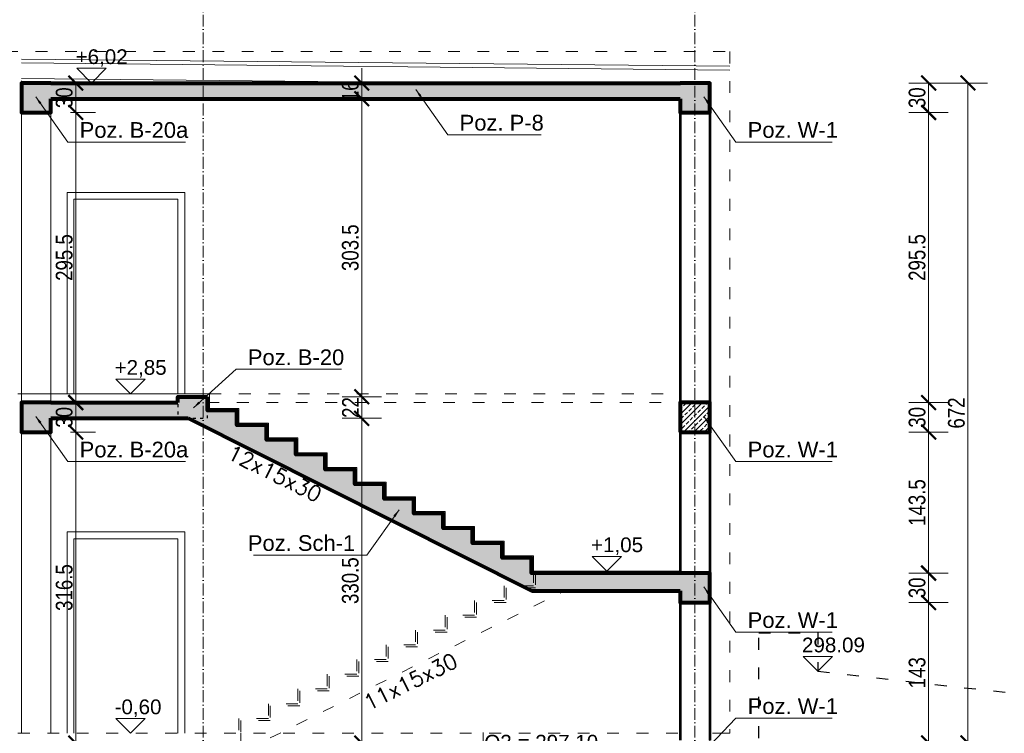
# Model space of a CAD drawing. Header units: inches. Extents: x 201967 to 338763, y -32705 to 30884.
# Tile 22 of 236: x 321421 to 322423, y -18799 to -18073. Entities that reach past the tile are written whole.
import ezdxf
from ezdxf.enums import TextEntityAlignment as Align

# ---------------------------------------------------------------- set-up
doc = ezdxf.new("R2010")
doc.units = ezdxf.units.IN
doc.header["$MEASUREMENT"] = 0
doc.linetypes.add('ACAD_ISO03W100', pattern=[30, 12, -18])
doc.linetypes.add('ACAD_ISO10W100', pattern=[18, 12, -3, 0, -3])
for name, color, linetype, lineweight in [('01 a KONSTRUKCJA żelbet', 94, 'Continuous', 80), ('01 a1 KONSTRUKCJA żelebet', 200, 'Continuous', 53), ('01 b KONSTRUKCJA belki', 92, 'ACAD_ISO03W100', 30), ('01h KONSTRUKCJA pozycje', 253, 'Continuous', 13), ('01h3 KONSTRUKCJA pozycje słupy', 252, 'Continuous', 13), ('11 OSIE ściany', 2, 'ACAD_ISO10W100', 5), ('1_OpisPomieszczen', 120, 'Continuous', 9), ('20 KRESKOWANIE ścian', 63, 'Continuous', 5), ('30 WIDOK 1 005', 5, 'Continuous', 5), ('34 WIDOK 5 030', 13, 'Continuous', 30), ('50 OPIS 1', 130, 'Continuous', 9), ('90 WYMIAR', 155, 'Continuous', 9), ('91 PRZEKROJE', 7, 'Continuous', 35)]:
    doc.layers.add(name, color=color, linetype=linetype, lineweight=lineweight)
doc.styles.add('100 arial', font='arial.ttf', dxfattribs={"width": 0.8, "height": 17})
doc.styles.add('50 technic ok', font='arial.ttf', dxfattribs={"width": 0.8, "height": 10})
doc.styles.add('OPIS', font='arial.ttf')
doc.styles.add('RomanS', font='romans.shx')
doc.styles.add('WYMIAR-50 (15pkt) arial', font='arial.ttf', dxfattribs={"height": 15})
doc.styles.add('Wymiary', font='romans.shx', dxfattribs={"width": 0.7, "oblique": 10})
doc.dimstyles.new('100', dxfattribs={"dimscale": 10, "dimtxt": 17, "dimasz": 1.5, "dimexe": 2, "dimexo": 2, "dimgap": 0.3, "dimtad": 1, "dimdec": 1, "dimrnd": 0.5, "dimdsep": 46, "dimtxsty": '100 arial', "dimblk": 'ARCHTICK', "dimcen": 10, "dimclrd": 256, "dimclre": 256, "dimclrt": 256, "dimadec": 0, "dimazin": 0, "dimtfac": 1, "dimtdec": 1, "dimtix": 1, "dimtmove": 1, "dimatfit": 3, "dimfxl": 2, "dimfxlon": 1, "dimtolj": 1, "dimarcsym": 0})
doc.dimstyles.new('50 ok', dxfattribs={"dimscale": 5, "dimtxt": 10, "dimasz": 1.5, "dimexe": 1, "dimexo": 1, "dimgap": 0.2, "dimtad": 1, "dimdec": 1, "dimrnd": 1, "dimdsep": 46, "dimtxsty": '50 technic ok', "dimblk": 'ARCHTICK', "dimcen": 5, "dimadec": 1, "dimazin": 0, "dimtfac": 1, "dimtdec": 1, "dimtix": 1, "dimtmove": 2, "dimatfit": 3, "dimfxl": 1, "dimfxlon": 1, "dimtolj": 1, "dimarcsym": 0})
doc.dimstyles.new('DIM100txt12', dxfattribs={"dimtxt": 12, "dimasz": 1.05, "dimexe": 0, "dimexo": 8, "dimgap": 4, "dimtad": 1, "dimdec": 7, "dimrnd": 0.5, "dimdsep": 46, "dimtxsty": 'RomanS', "dimblk1": 'DIM', "dimblk2": 'DIM', "dimsah": 1, "dimcen": 0.09, "dimse1": 1, "dimse2": 1, "dimclrt": 256, "dimadec": 1, "dimazin": 0, "dimtfac": 1, "dimtdec": 7, "dimtix": 1, "dimtofl": 0, "dimtmove": 2, "dimatfit": 3, "dimfxl": 1, "dimtolj": 1, "dimtzin": 0, "dimarcsym": 0})
pattern_1 = [(45, (-3795.3814, -7571.668), (-5.303301, 5.303301), []), (45, (-3790.078, -7571.668), (-5.303301, 5.303301), [3.75, -1.875])]

# ---------------------------------------------------------------- blocks, each defined once
blk = doc.blocks.new('*U1124')
blk.add_lwpolyline([(-15, 15), (0, 0), (15, 15), (-15, 15)])
at = {"style": 'WYMIAR-50 (15pkt) arial', "flags": 8}
blk.add_attdef('DETAIL#', text='', height=15, dxfattribs=at).set_placement((-16.1, 14.8), align=Align.BOTTOM_LEFT)
blk = doc.blocks.new('*U1172')
at = {"ltscale": 0.5}
blk.add_hatch(color=256, dxfattribs=at).paths.add_polyline_path([(0, 15), (-15, 15), (0, 0)])
for p, q in [((0, 36.7), (0, 0)), ((-15, 15), (37.5, 15)), ((-15, 15), (0, 0))]:
    blk.add_line(p, q)
at = {"style": 'WYMIAR-50 (15pkt) arial', "flags": 8}
blk.add_attdef('DETAIL#', text='', height=15, dxfattribs=at).set_placement((-16.1, 14.8), align=Align.BOTTOM_LEFT)
blk = doc.blocks.new('_ARCHTICK')
at = {"color": 0, "linetype": 'ByBlock', "const_width": 0.15}
blk.add_lwpolyline([(-0.5, -0.5), (0.5, 0.5)], dxfattribs=at)
blk = doc.blocks.new('*D1176')
at = {"layer": '90 WYMIAR', "color": 0, "lineweight": -2, "ltscale": 3, "transparency": 16777216}
for p, q in [((-26.3, 0, 0), (-36.3, 0, 0)), ((-31.3, 0, 0), (-31.3, -120, 0)), ((-26.3, -120, 0), (-36.3, -120, 0))]:
    blk.add_line(p, q, dxfattribs=at)
at = {"layer": 'Defpoints', "color": 0, "ltscale": 3, "transparency": 16777216}
for p in [(0, 0), (-31.3, -120, 0), (0, -120)]:
    blk.add_point(p, dxfattribs=at)
at = {"layer": '90 WYMIAR', "color": 0, "lineweight": -2, "ltscale": 3, "transparency": 16777216, "xscale": 7.5, "yscale": 7.5, "zscale": 7.5}
for p, rotation in [((-31.3, 0, 0), 90), ((-31.3, -120, 0), 270)]:
    blk.add_blockref('_ARCHTICK', p, dxfattribs=dict(at, rotation=rotation))
at = {"layer": '90 WYMIAR', "color": 0, "ltscale": 3, "transparency": 16777216, "insert": (-25.1, -60, 0), "char_height": 10, "attachment_point": 5, "rotation": 270, "style": '50 technic ok'}
blk.add_mtext('\\A1;120', dxfattribs=at)
blk = doc.blocks.new('*D1177')
at = {"layer": '90 WYMIAR', "color": 0, "lineweight": -2, "ltscale": 3, "transparency": 16777216}
for p, q in [((-26.3, -120, 0), (-36.3, -120, 0)), ((-31.3, -120, 0), (-31.3, -550, 0)), ((-26.3, -550, 0), (-36.3, -550, 0))]:
    blk.add_line(p, q, dxfattribs=at)
at = {"layer": 'Defpoints', "color": 0, "ltscale": 3, "transparency": 16777216}
for p in [(0, -120), (-31.3, -550, 0), (0, -550, 0)]:
    blk.add_point(p, dxfattribs=at)
at = {"layer": '90 WYMIAR', "color": 0, "lineweight": -2, "ltscale": 3, "transparency": 16777216, "xscale": 7.5, "yscale": 7.5, "zscale": 7.5}
for p, rotation in [((-31.3, -120, 0), 90), ((-31.3, -550, 0), 270)]:
    blk.add_blockref('_ARCHTICK', p, dxfattribs=dict(at, rotation=rotation))
at = {"layer": '90 WYMIAR', "color": 0, "ltscale": 3, "transparency": 16777216, "insert": (-25.1, -335, 0), "char_height": 10, "attachment_point": 5, "rotation": 270, "style": '50 technic ok'}
blk.add_mtext('\\A1;430', dxfattribs=at)
blk = doc.blocks.new('DIM')
for p, q in [((0, -13), (0, 13)), ((8, 0), (-8, 0))]:
    blk.add_line(p, q)
at = {"const_width": 1.71}
blk.add_lwpolyline([(5.71, 5.71), (-5.71, -5.71)], dxfattribs=at)
blk = doc.blocks.new('*D2531')
at = {"layer": '90 WYMIAR', "lineweight": -2, "transparency": 16777216}
for p, q in [((718.7, -529), (758.7, -529)), ((738.7, -672), (738.7, -529)), ((718.7, -672), (758.7, -672))]:
    blk.add_line(p, q, dxfattribs=at)
at = {"layer": 'Defpoints', "color": 0, "transparency": 16777216}
for p in [(500.8, -529), (738.7, -529), (500.8, -672)]:
    blk.add_point(p, dxfattribs=at)
at = {"layer": '90 WYMIAR', "lineweight": -2, "transparency": 16777216, "xscale": 15, "yscale": 15, "zscale": 15}
for p, rotation in [((738.7, -529), 90), ((738.7, -672), 270)]:
    blk.add_blockref('_ARCHTICK', p, dxfattribs=dict(at, rotation=rotation))
at = {"layer": '90 WYMIAR', "transparency": 16777216, "insert": (727, -600.5), "char_height": 17, "attachment_point": 5, "rotation": 90, "style": '100 arial'}
blk.add_mtext('\\A1;143', dxfattribs=at)
blk = doc.blocks.new('*D2532')
at = {"layer": '90 WYMIAR', "lineweight": -2, "transparency": 16777216}
for p, q in [((718.7, -499), (758.7, -499)), ((738.7, -529), (738.7, -499)), ((718.7, -529), (758.7, -529))]:
    blk.add_line(p, q, dxfattribs=at)
at = {"layer": 'Defpoints', "color": 0, "transparency": 16777216}
for p in [(500.8, -499), (738.7, -499), (500.8, -529)]:
    blk.add_point(p, dxfattribs=at)
at = {"layer": '90 WYMIAR', "lineweight": -2, "transparency": 16777216, "xscale": 15, "yscale": 15, "zscale": 15}
for p, rotation in [((738.7, -499), 90), ((738.7, -529), 270)]:
    blk.add_blockref('_ARCHTICK', p, dxfattribs=dict(at, rotation=rotation))
at = {"layer": '90 WYMIAR', "transparency": 16777216, "insert": (727, -514), "char_height": 17, "attachment_point": 5, "rotation": 90, "style": '100 arial'}
blk.add_mtext('\\A1;30', dxfattribs=at)
blk = doc.blocks.new('*D2533')
at = {"layer": '90 WYMIAR', "lineweight": -2, "transparency": 16777216}
for p, q in [((718.7, -355.4), (758.7, -355.4)), ((738.7, -499), (738.7, -355.4)), ((718.7, -499), (758.7, -499))]:
    blk.add_line(p, q, dxfattribs=at)
at = {"layer": 'Defpoints', "color": 0, "transparency": 16777216}
for p in [(500.8, -355.4), (738.7, -355.4), (500.8, -499)]:
    blk.add_point(p, dxfattribs=at)
at = {"layer": '90 WYMIAR', "lineweight": -2, "transparency": 16777216, "xscale": 15, "yscale": 15, "zscale": 15}
for p, rotation in [((738.7, -355.4), 90), ((738.7, -499), 270)]:
    blk.add_blockref('_ARCHTICK', p, dxfattribs=dict(at, rotation=rotation))
at = {"layer": '90 WYMIAR', "transparency": 16777216, "insert": (727, -427.2), "char_height": 17, "attachment_point": 5, "rotation": 90, "style": '100 arial'}
blk.add_mtext('\\A1;143.5', dxfattribs=at)
blk = doc.blocks.new('*D2534')
at = {"layer": '90 WYMIAR', "lineweight": -2, "transparency": 16777216}
for p, q in [((718.7, -325.4), (758.7, -325.4)), ((738.7, -355.4), (738.7, -325.4)), ((718.7, -355.4), (758.7, -355.4))]:
    blk.add_line(p, q, dxfattribs=at)
at = {"layer": 'Defpoints', "color": 0, "transparency": 16777216}
for p in [(500.8, -325.4), (738.7, -325.4), (500.8, -355.4)]:
    blk.add_point(p, dxfattribs=at)
at = {"layer": '90 WYMIAR', "lineweight": -2, "transparency": 16777216, "xscale": 15, "yscale": 15, "zscale": 15}
for p, rotation in [((738.7, -325.4), 90), ((738.7, -355.4), 270)]:
    blk.add_blockref('_ARCHTICK', p, dxfattribs=dict(at, rotation=rotation))
at = {"layer": '90 WYMIAR', "transparency": 16777216, "insert": (727, -340.4), "char_height": 17, "attachment_point": 5, "rotation": 90, "style": '100 arial'}
blk.add_mtext('\\A1;30', dxfattribs=at)
blk = doc.blocks.new('*D2535')
at = {"layer": '90 WYMIAR', "lineweight": -2, "transparency": 16777216}
for p, q in [((718.7, -30), (758.7, -30)), ((738.7, -325.4), (738.7, -30)), ((718.7, -325.4), (758.7, -325.4))]:
    blk.add_line(p, q, dxfattribs=at)
at = {"layer": 'Defpoints', "color": 0, "transparency": 16777216}
for p in [(500.8, -30), (738.7, -30), (500.8, -325.4)]:
    blk.add_point(p, dxfattribs=at)
at = {"layer": '90 WYMIAR', "lineweight": -2, "transparency": 16777216, "xscale": 15, "yscale": 15, "zscale": 15}
for p, rotation in [((738.7, -30), 90), ((738.7, -325.4), 270)]:
    blk.add_blockref('_ARCHTICK', p, dxfattribs=dict(at, rotation=rotation))
at = {"layer": '90 WYMIAR', "transparency": 16777216, "insert": (727, -177.7), "char_height": 17, "attachment_point": 5, "rotation": 90, "style": '100 arial'}
blk.add_mtext('\\A1;295.5', dxfattribs=at)
blk = doc.blocks.new('*D2536')
at = {"layer": '90 WYMIAR', "lineweight": -2, "transparency": 16777216}
for p, q in [((718.7, 0), (758.7, 0)), ((738.7, -30), (738.7, 0)), ((718.7, -30), (758.7, -30))]:
    blk.add_line(p, q, dxfattribs=at)
at = {"layer": 'Defpoints', "color": 0, "transparency": 16777216}
for p in [(500.8, 0), (738.7, 0), (500.8, -30)]:
    blk.add_point(p, dxfattribs=at)
at = {"layer": '90 WYMIAR', "lineweight": -2, "transparency": 16777216, "xscale": 15, "yscale": 15, "zscale": 15}
for p, rotation in [((738.7, 0), 90), ((738.7, -30), 270)]:
    blk.add_blockref('_ARCHTICK', p, dxfattribs=dict(at, rotation=rotation))
at = {"layer": '90 WYMIAR', "transparency": 16777216, "insert": (727, -15), "char_height": 17, "attachment_point": 5, "rotation": 90, "style": '100 arial'}
blk.add_mtext('\\A1;30', dxfattribs=at)
blk = doc.blocks.new('*D2538')
at = {"layer": '90 WYMIAR', "lineweight": -2, "transparency": 16777216}
for p, q in [((758.7, 0), (798.7, 0)), ((778.7, -672), (778.7, 0)), ((758.7, -672), (798.7, -672))]:
    blk.add_line(p, q, dxfattribs=at)
at = {"layer": 'Defpoints', "color": 0, "transparency": 16777216}
for p in [(515.8, 0), (778.7, 0), (515.8, -672)]:
    blk.add_point(p, dxfattribs=at)
at = {"layer": '90 WYMIAR', "lineweight": -2, "transparency": 16777216, "xscale": 15, "yscale": 15, "zscale": 15}
for p, rotation in [((778.7, 0), 90), ((778.7, -672), 270)]:
    blk.add_blockref('_ARCHTICK', p, dxfattribs=dict(at, rotation=rotation))
at = {"layer": '90 WYMIAR', "transparency": 16777216, "insert": (767, -336), "char_height": 17, "attachment_point": 5, "rotation": 90, "style": '100 arial'}
blk.add_mtext('\\A1;672', dxfattribs=at)
blk = doc.blocks.new('*D2539')
at = {"layer": '90 WYMIAR', "lineweight": -2, "transparency": 16777216}
for p, q in [((161.5, -319.4), (161.5, -304.4)), ((141.5, -319.4), (181.5, -319.4)), ((161.5, -341.4), (161.5, -319.4)), ((141.5, -341.4), (181.5, -341.4)), ((161.5, -341.4), (161.5, -356.4))]:
    blk.add_line(p, q, dxfattribs=at)
at = {"layer": 'Defpoints', "color": 0, "transparency": 16777216}
for p in [(4.4, -319.4), (161.5, -319.4), (4.4, -341.4)]:
    blk.add_point(p, dxfattribs=at)
at = {"layer": '90 WYMIAR', "lineweight": -2, "transparency": 16777216, "xscale": 15, "yscale": 15, "zscale": 15}
for p, rotation in [((161.5, -319.4), 270), ((161.5, -341.4), 90)]:
    blk.add_blockref('_ARCHTICK', p, dxfattribs=dict(at, rotation=rotation))
at = {"layer": '90 WYMIAR', "transparency": 16777216, "insert": (150, -330.4), "char_height": 17, "attachment_point": 5, "rotation": 90, "style": '100 arial'}
blk.add_mtext('\\A1;22', dxfattribs=at)
blk = doc.blocks.new('*D2540')
at = {"layer": '90 WYMIAR', "lineweight": -2, "transparency": 16777216}
for p, q in [((-135, -30), (-109.7, -30)), ((-129.7, -325.4), (-129.7, -30)), ((-135, -325.4), (-109.7, -325.4))]:
    blk.add_line(p, q, dxfattribs=at)
at = {"layer": 'Defpoints', "color": 0, "transparency": 16777216}
for p in [(-155, -30), (-129.7, -30), (-155, -325.4)]:
    blk.add_point(p, dxfattribs=at)
at = {"layer": '90 WYMIAR', "lineweight": -2, "transparency": 16777216, "xscale": 15, "yscale": 15, "zscale": 15}
for p, rotation in [((-129.7, -30), 90), ((-129.7, -325.4), 270)]:
    blk.add_blockref('_ARCHTICK', p, dxfattribs=dict(at, rotation=rotation))
at = {"layer": '90 WYMIAR', "transparency": 16777216, "insert": (-141.4, -177.7), "char_height": 17, "attachment_point": 5, "rotation": 90, "style": '100 arial'}
blk.add_mtext('\\A1;295.5', dxfattribs=at)
blk = doc.blocks.new('*D2541')
at = {"layer": '90 WYMIAR', "lineweight": -2, "transparency": 16777216}
for p, q in [((-135, 0), (-109.7, 0)), ((-129.7, -30), (-129.7, 0)), ((-135, -30), (-109.7, -30))]:
    blk.add_line(p, q, dxfattribs=at)
at = {"layer": 'Defpoints', "color": 0, "transparency": 16777216}
for p in [(-155, 0), (-129.7, 0), (-155, -30)]:
    blk.add_point(p, dxfattribs=at)
at = {"layer": '90 WYMIAR', "lineweight": -2, "transparency": 16777216, "xscale": 15, "yscale": 15, "zscale": 15}
for p, rotation in [((-129.7, 0), 90), ((-129.7, -30), 270)]:
    blk.add_blockref('_ARCHTICK', p, dxfattribs=dict(at, rotation=rotation))
at = {"layer": '90 WYMIAR', "transparency": 16777216, "insert": (-141.4, -15), "char_height": 17, "attachment_point": 5, "rotation": 90, "style": '100 arial'}
blk.add_mtext('\\A1;30', dxfattribs=at)
blk = doc.blocks.new('*D2550')
at = {"layer": '90 WYMIAR', "lineweight": -2, "transparency": 16777216}
for p, q in [((141.5, -341.4), (181.5, -341.4)), ((161.5, -341.4), (161.5, -672)), ((141.5, -672), (181.5, -672))]:
    blk.add_line(p, q, dxfattribs=at)
at = {"layer": 'Defpoints', "color": 0, "transparency": 16777216}
for p in [(4.4, -341.4), (68.4, -672), (161.5, -672)]:
    blk.add_point(p, dxfattribs=at)
at = {"layer": '90 WYMIAR', "lineweight": -2, "transparency": 16777216, "xscale": 15, "yscale": 15, "zscale": 15}
for p, rotation in [((161.5, -341.4), 90), ((161.5, -672), 270)]:
    blk.add_blockref('_ARCHTICK', p, dxfattribs=dict(at, rotation=rotation))
at = {"layer": '90 WYMIAR', "transparency": 16777216, "insert": (149.9, -506.7), "char_height": 17, "attachment_point": 5, "rotation": 90, "style": '100 arial'}
blk.add_mtext('\\A1;330.5', dxfattribs=at)
blk = doc.blocks.new('*D2552')
at = {"layer": '90 WYMIAR', "lineweight": -2, "transparency": 16777216}
for p, q in [((141.5, -16), (181.5, -16)), ((161.5, -319.4), (161.5, -16)), ((141.5, -319.4), (181.5, -319.4))]:
    blk.add_line(p, q, dxfattribs=at)
at = {"layer": 'Defpoints', "color": 0, "transparency": 16777216}
for p in [(0, -16), (161.5, -16), (4.4, -319.4)]:
    blk.add_point(p, dxfattribs=at)
at = {"layer": '90 WYMIAR', "lineweight": -2, "transparency": 16777216, "xscale": 15, "yscale": 15, "zscale": 15}
for p, rotation in [((161.5, -16), 90), ((161.5, -319.4), 270)]:
    blk.add_blockref('_ARCHTICK', p, dxfattribs=dict(at, rotation=rotation))
at = {"layer": '90 WYMIAR', "transparency": 16777216, "insert": (149.9, -167.7), "char_height": 17, "attachment_point": 5, "rotation": 90, "style": '100 arial'}
blk.add_mtext('\\A1;303.5', dxfattribs=at)
blk = doc.blocks.new('*D2553')
at = {"layer": '90 WYMIAR', "lineweight": -2, "transparency": 16777216}
for p, q in [((161.5, 0), (161.5, 15)), ((141.5, 0), (181.5, 0)), ((161.5, -16), (161.5, 0)), ((141.5, -16), (181.5, -16)), ((161.5, -16), (161.5, -31))]:
    blk.add_line(p, q, dxfattribs=at)
at = {"layer": 'Defpoints', "color": 0, "transparency": 16777216}
for p in [(0, 0), (161.5, 0), (0, -16)]:
    blk.add_point(p, dxfattribs=at)
at = {"layer": '90 WYMIAR', "lineweight": -2, "transparency": 16777216, "xscale": 15, "yscale": 15, "zscale": 15}
for p, rotation in [((161.5, 0), 270), ((161.5, -16), 90)]:
    blk.add_blockref('_ARCHTICK', p, dxfattribs=dict(at, rotation=rotation))
at = {"layer": '90 WYMIAR', "transparency": 16777216, "insert": (149.9, -8), "char_height": 17, "attachment_point": 5, "rotation": 90, "style": '100 arial'}
blk.add_mtext('\\A1;16', dxfattribs=at)
blk = doc.blocks.new('*D2557')
at = {"layer": '90 WYMIAR', "lineweight": -2, "transparency": 16777216}
for p, q in [((-135, -355.4), (-109.7, -355.4)), ((-129.7, -672), (-129.7, -355.4)), ((-135, -672), (-109.7, -672))]:
    blk.add_line(p, q, dxfattribs=at)
at = {"layer": 'Defpoints', "color": 0, "transparency": 16777216}
for p in [(-155, -355.4), (-129.7, -355.4), (-155, -672)]:
    blk.add_point(p, dxfattribs=at)
at = {"layer": '90 WYMIAR', "lineweight": -2, "transparency": 16777216, "xscale": 15, "yscale": 15, "zscale": 15}
for p, rotation in [((-129.7, -355.4), 90), ((-129.7, -672), 270)]:
    blk.add_blockref('_ARCHTICK', p, dxfattribs=dict(at, rotation=rotation))
at = {"layer": '90 WYMIAR', "transparency": 16777216, "insert": (-141.4, -513.7), "char_height": 17, "attachment_point": 5, "rotation": 90, "style": '100 arial'}
blk.add_mtext('\\A1;316.5', dxfattribs=at)
blk = doc.blocks.new('*D2558')
at = {"layer": '90 WYMIAR', "lineweight": -2, "transparency": 16777216}
for p, q in [((-135, -325.4), (-109.7, -325.4)), ((-129.7, -355.4), (-129.7, -325.4)), ((-135, -355.4), (-109.7, -355.4))]:
    blk.add_line(p, q, dxfattribs=at)
at = {"layer": 'Defpoints', "color": 0, "transparency": 16777216}
for p in [(-155, -325.4), (-129.7, -325.4), (-155, -355.4)]:
    blk.add_point(p, dxfattribs=at)
at = {"layer": '90 WYMIAR', "lineweight": -2, "transparency": 16777216, "xscale": 15, "yscale": 15, "zscale": 15}
for p, rotation in [((-129.7, -325.4), 90), ((-129.7, -355.4), 270)]:
    blk.add_blockref('_ARCHTICK', p, dxfattribs=dict(at, rotation=rotation))
at = {"layer": '90 WYMIAR', "transparency": 16777216, "insert": (-141.4, -340.4), "char_height": 17, "attachment_point": 5, "rotation": 90, "style": '100 arial'}
blk.add_mtext('\\A1;30', dxfattribs=at)
blk = doc.blocks.new('O3 Jagielońska NS')
at = {"layer": '30 WIDOK 1 005', "linetype": 'ACAD_ISO03W100', "transparency": 33554687}
for p, q in [((100, 0), (0, 0)), ((100, -120), (0, -120)), ((100, -550), (0, -550))]:
    blk.add_line(p, q, dxfattribs=at)
at = {"layer": '34 WIDOK 5 030', "linetype": 'ACAD_ISO03W100', "transparency": 33554687}
blk.add_line((0, 0), (0, -550), dxfattribs=at)
at = {"layer": '50 OPIS 1', "transparency": 33554687}
ref = blk.add_blockref('*U1172', (0, 0), dxfattribs=at)
ref.add_attrib('DETAIL#', '   O3 = 297,10', dxfattribs={"layer": '0', "height": 15, "style": 'WYMIAR-50 (15pkt) arial'}).set_placement((-16.14, 14.82), align=Align.BOTTOM_LEFT)
at = {"layer": '01h KONSTRUKCJA pozycje', "transparency": 33554687, "char_height": 10, "attachment_point": 4, "style": 'OPIS'}
for s, insert in [('\\A1;I  nN', (33.43, -55, 0)), ('\\A1;II  KO+Żg\\Pszg I{\\H0.7x;\\S^ D;}=0,67', (33.43, -330, 0))]:
    blk.add_mtext(s, dxfattribs=dict(at, insert=insert))
at = {"layer": '90 WYMIAR', "ltscale": 3, "transparency": 33554687}
for base, p1, p2, picture, middle in [((-31.25, -120, 0), (0, 0), (0, -120), '*D1176', (-25.15, -60, 0)), ((-31.25, -550, 0), (0, -120), (0, -550, 0), '*D1177', (-25.14, -335, 0))]:
    dim = blk.add_linear_dim(base=base, p1=p1, p2=p2, angle=90, dimstyle='50 ok', dxfattribs=at)
    dim.commit()
    dim.dimension.update_dxf_attribs({"geometry": picture, "text_midpoint": middle})
blk = doc.blocks.new('1 przekrój B Jagielońska')
at = {"layer": '20 KRESKOWANIE ścian'}
h = blk.add_hatch(dxfattribs=at)
h.set_pattern_fill('ANSI33', color=256, scale=30, angle=-90)
h.set_pattern_definition(pattern_1)
h.paths.add_polyline_path([(515.79, 0), (485.79, 0), (-154.96, 0), (-184.96, 0), (-184.96, -30), (-154.96, -30), (-154.96, -16), (485.79, -16), (485.79, -30), (515.79, -30)])
h = blk.add_hatch(dxfattribs=at)
h.set_pattern_fill('ANSI33', color=256, scale=30, angle=-90)
h.set_pattern_definition(pattern_1)
h.paths.add_polyline_path([(154.4, -393.4), (124.4, -393.4), (124.4, -378.4), (94.4, -378.4), (94.4, -363.4), (64.4, -363.4), (64.4, -348.4), (34.4, -348.4), (34.4, -333.4), (4.4, -333.4), (4.4, -319.4), (-25.6, -319.4), (-25.6, -325.4), (-154.96, -325.4), (-184.96, -325.4), (-184.96, -355.4), (-154.96, -355.4), (-154.96, -341.4), (-15.33, -341.4), (334.6, -517), (485.79, -517), (485.79, -529), (515.79, -529), (515.79, -499), (485.79, -499), (334.4, -499), (334.4, -483.4), (304.4, -483.4), (304.4, -468.4), (274.4, -468.4), (274.4, -453.4), (244.4, -453.4), (244.4, -438.4), (214.4, -438.4), (214.4, -423.4), (184.4, -423.4), (184.4, -408.4), (154.4, -408.4)])
h = blk.add_hatch(dxfattribs=at)
h.set_pattern_fill('ANSI33', color=256, scale=30, angle=-90)
h.set_pattern_definition(pattern_1)
h.paths.add_polyline_path([(515.79, -325.4), (485.79, -325.4), (485.79, -355.4), (515.79, -355.4)])
at = {"layer": '01 a KONSTRUKCJA żelbet'}
for p, q in [((-154.96, 0), (485.79, 0)), ((-154.96, -16), (485.79, -16)), ((-154.96, -325.4), (-25.6, -325.4)), ((-154.96, -341.4), (-15.33, -341.4)), ((-15.33, -341.4), (334.6, -517)), ((334.6, -517), (485.79, -517))]:
    blk.add_line(p, q, dxfattribs=at)
for points in [[(485.79, -16), (485.79, -30), (515.79, -30), (515.79, 0), (485.79, 0)], [(-154.96, 0), (-184.96, 0), (-184.96, -30), (-154.96, -30), (-154.96, -16)], [(-25.6, -325.4), (-25.6, -319.4), (4.4, -319.4)], [(485.79, -499), (334.4, -499), (334.4, -483.4), (304.4, -483.4), (304.4, -468.4), (274.4, -468.4), (274.4, -453.4), (244.4, -453.4), (244.4, -438.4), (214.4, -438.4), (214.4, -423.4), (184.4, -423.4), (184.4, -408.4), (154.4, -408.4), (154.4, -393.4), (124.4, -393.4), (124.4, -378.4), (94.4, -378.4), (94.4, -363.4), (64.4, -363.4), (64.4, -348.4), (34.4, -348.4), (34.4, -333.4), (4.4, -333.4), (4.4, -319.4)], [(-154.96, -325.4), (-184.96, -325.4), (-184.96, -355.4), (-154.96, -355.4), (-154.96, -341.4)], [(485.79, -517), (485.79, -529), (515.79, -529), (515.79, -499), (485.79, -499)]]:
    blk.add_lwpolyline(points, dxfattribs=at)
blk.add_lwpolyline([(485.79, -355.4), (515.79, -355.4), (515.79, -325.4), (485.79, -325.4)], close=True, dxfattribs=at)
at = {"layer": '01 a1 KONSTRUKCJA żelebet'}
for p, q in [((485.79, -30), (485.79, -499)), ((515.79, -30), (515.79, -669)), ((485.79, -529), (485.79, -669))]:
    blk.add_line(p, q, dxfattribs=at)
at = {"layer": '01 b KONSTRUKCJA belki', "ltscale": 0.25}
blk.add_lwpolyline([(-25.6, -319.4), (-25.6, -341.4), (4.4, -341.4), (4.4, -319.4)], close=True, dxfattribs=at)
at = {"layer": '11 OSIE ściany'}
for p, q in [((0, 160), (0, -1155)), ((500.79, 160), (500.79, -1155))]:
    blk.add_line(p, q, dxfattribs=at)
at = {"layer": '1_OpisPomieszczen', "color": 252}
for p, q in [((-138.6, -111.4), (-18.6, -111.4)), ((-138.6, -111.4), (-138.6, -316.4)), ((-131.6, -118.4), (-131.6, -316.4)), ((-131.6, -118.4), (-25.6, -118.4)), ((-25.6, -118.4), (-25.6, -316.4)), ((-18.6, -111.4), (-18.6, -316.4)), ((-138.6, -457), (-18.6, -457)), ((-138.6, -457), (-138.6, -662)), ((-18.6, -457), (-18.6, -662)), ((-131.6, -464), (-131.6, -662)), ((-131.6, -464), (-25.6, -464)), ((-25.6, -464), (-25.6, -662))]:
    blk.add_line(p, q, dxfattribs=at)
at = {"layer": '30 WIDOK 1 005', "linetype": 'ACAD_ISO03W100'}
for p, q in [((-230.6, 32), (536.4, 32)), ((536.4, 32), (536.4, -662)), ((6.4, -316.4), (485.79, -316.4)), ((4.4, -325.4), (485.79, -325.4)), ((68.4, -666.89), (368.18, -517)), ((-188.6, -662), (485.79, -662)), ((38.4, -662), (38.4, -672)), ((536.4, -662), (515.79, -662))]:
    blk.add_line(p, q, dxfattribs=at)
at = {"layer": '30 WIDOK 1 005'}
for p, q in [((536.4, 17.22), (-184.96, 24.44)), ((536.4, 13.22), (-184.96, 20.44)), ((485.79, -2.27), (-184.96, 4.44)), ((-184.96, 2.1), (-184.96, -662)), ((-154.96, -27.9), (-154.96, -325.4)), ((-154.96, -355.4), (-154.96, -662))]:
    blk.add_line(p, q, dxfattribs=at)
blk.add_lwpolyline([(485.79, -497), (336.4, -497), (336.4, -481.4), (306.4, -481.4), (306.4, -466.4), (276.4, -466.4), (276.4, -451.4), (246.4, -451.4), (246.4, -436.4), (216.4, -436.4), (216.4, -421.4), (186.4, -421.4), (186.4, -406.4), (156.4, -406.4), (156.4, -391.4), (126.4, -391.4), (126.4, -376.4), (96.4, -376.4), (96.4, -361.4), (66.4, -361.4), (66.4, -346.4), (36.4, -346.4), (36.4, -331.4), (6.4, -331.4), (6.4, -316.4), (-188.6, -316.4)], dxfattribs=at)
at = {"layer": '30 WIDOK 1 005', "linetype": 'ACAD_ISO03W100'}
for points in [[(336.4, -497), (336.4, -512), (306.4, -512), (306.4, -527), (276.4, -527), (276.4, -542), (246.4, -542), (246.4, -557), (216.4, -557), (216.4, -572), (186.4, -572), (186.4, -587), (156.4, -587), (156.4, -602), (126.4, -602), (126.4, -617), (96.4, -617), (96.4, -632), (66.4, -632), (66.4, -647), (36.4, -647), (36.4, -662)], [(338.4, -499), (338.4, -514), (308.4, -514), (308.4, -529), (278.4, -529), (278.4, -544), (248.4, -544), (248.4, -559), (218.4, -559), (218.4, -574), (188.4, -574), (188.4, -589), (158.4, -589), (158.4, -604), (128.4, -604), (128.4, -619), (98.4, -619), (98.4, -634), (68.4, -634), (68.4, -649), (38.4, -649), (38.4, -662)]]:
    blk.add_lwpolyline(points, dxfattribs=at)
blk.add_lwpolyline([(515.79, -782), (530.79, -782), (530.79, -662), (515.79, -662)], close=True, dxfattribs=at)
at = {"layer": '34 WIDOK 5 030', "linetype": 'ACAD_ISO03W100'}
blk.add_lwpolyline([(-195, -714), (-55.82, -714), (565.86, -697), (565.86, -559.71), (625.9, -559.71), (625.9, -599), (1413.7, -687)], dxfattribs=at)
at = {"layer": '50 OPIS 1'}
ref = blk.add_blockref('*U1124', (-113.72, 0), dxfattribs=at)
ref.add_attrib('DETAIL#', '+6,02', dxfattribs={"layer": '0', "height": 15, "style": 'WYMIAR-50 (15pkt) arial'}).set_placement((-129.85, 14.82), align=Align.BOTTOM_LEFT)
ref = blk.add_blockref('*U1124', (-74.01, -316.4), dxfattribs=at)
ref.add_attrib('DETAIL#', '+2,85', dxfattribs={"layer": '0', "height": 15, "style": 'WYMIAR-50 (15pkt) arial'}).set_placement((-90.15, -301.58), align=Align.BOTTOM_LEFT)
ref = blk.add_blockref('*U1124', (411.09, -497), dxfattribs=at)
ref.add_attrib('DETAIL#', '+1,05', dxfattribs={"layer": '0', "height": 15, "style": 'WYMIAR-50 (15pkt) arial'}).set_placement((394.96, -482.18), align=Align.BOTTOM_LEFT)
ref = blk.add_blockref('*U1124', (625.9, -599), dxfattribs=at)
ref.add_attrib('DETAIL#', '298.09', dxfattribs={"layer": '0', "height": 15, "style": 'WYMIAR-50 (15pkt) arial'}).set_placement((609.76, -584.18), align=Align.BOTTOM_LEFT)
ref = blk.add_blockref('*U1124', (-74.01, -662), dxfattribs=at)
ref.add_attrib('DETAIL#', '-0,60', dxfattribs={"layer": '0', "height": 15, "style": 'WYMIAR-50 (15pkt) arial'}).set_placement((-90.15, -647.18), align=Align.BOTTOM_LEFT)
at = {"layer": '91 PRZEKROJE'}
blk.add_blockref('O3 Jagielońska NS', (285, -698, 0), dxfattribs=at)
at = {"layer": '01h3 KONSTRUKCJA pozycje słupy', "char_height": 16, "style": 'OPIS'}
for s, insert, attachment_point in [('Poz. B-20a', (-125.72, -47.93), 4), ('Poz. P-8', (261.17, -40.51), 4), ('Poz. W-1', (554.47, -47.93), 4), ('Poz. B-20', (45.54, -279.34), 4), ('Poz. B-20a', (-125.72, -373.33), 4), ('Poz. W-1', (554.47, -373.33), 4), ('Poz. Sch-1', (154.84, -468.5), 6), ('Poz. W-1', (554.47, -546.93), 4), ('Poz. W-1', (554.47, -634.53), 4)]:
    blk.add_mtext(s, dxfattribs=dict(at, insert=insert, attachment_point=attachment_point))
at = {"layer": '1_OpisPomieszczen', "ltscale": 0.5, "style": 'Wymiary'}
for s, rotation, p in [('12x15x30', 333.67805, (23.25, -381.76)), ('11x15x30', 26.32195, (168.49, -639.31))]:
    blk.add_text(s, height=15.6, rotation=rotation, dxfattribs=at).set_placement(p)
at = {"layer": '90 WYMIAR'}
for base, p1, p2, picture, middle in [((161.55, 0), (0, -16), (0, 0), '*D2553', (149.87, -8)), ((-129.73, 0), (-154.96, -30), (-154.96, 0), '*D2541', (-141.41, -15)), ((738.69, 0), (500.79, -30), (500.79, 0), '*D2536', (727, -15)), ((778.69, 0), (515.79, -672), (515.79, 0), '*D2538', (767.01, -336)), ((161.55, -16), (4.4, -319.4), (0, -16), '*D2552', (149.86, -167.7)), ((-129.73, -30), (-154.96, -325.4), (-154.96, -30), '*D2540', (-141.41, -177.7)), ((738.69, -30), (500.79, -325.4), (500.79, -30), '*D2535', (727.01, -177.7)), ((161.55, -319.4), (4.4, -341.4), (4.4, -319.4), '*D2539', (150.01, -330.4)), ((-129.73, -325.4), (-154.96, -355.4), (-154.96, -325.4), '*D2558', (-141.41, -340.4)), ((738.69, -325.4), (500.79, -355.4), (500.79, -325.4), '*D2534', (727, -340.4)), ((161.55, -672), (4.4, -341.4), (68.4, -672), '*D2550', (149.86, -506.7)), ((-129.73, -355.4), (-154.96, -672), (-154.96, -355.4), '*D2557', (-141.41, -513.7)), ((738.69, -355.4), (500.79, -499), (500.79, -355.4), '*D2533', (727, -427.2)), ((738.69, -499), (500.79, -529), (500.79, -499), '*D2532', (727, -514)), ((738.69, -529), (500.79, -672), (500.79, -529), '*D2531', (727, -600.5))]:
    dim = blk.add_linear_dim(base=base, p1=p1, p2=p2, angle=90, dimstyle='100', dxfattribs=at)
    dim.commit()
    dim.dimension.update_dxf_attribs({"geometry": picture, "text_midpoint": middle})
at = {"layer": '01h3 KONSTRUKCJA pozycje słupy', "annotation_type": 0, "has_hookline": 1}
for points, hookline_direction, text_width in [([(216.53, -6.61), (249.17, -52.68), (257.17, -52.68)], 0, 83.01), ([(-170.36, -14.03), (-137.72, -60.1), (-129.72, -60.1)], 0, 107.91), ([(509.83, -14.03), (542.47, -60.1), (550.47, -60.1)], 0, 86.08), ([(-9.92, -330.73), (33.54, -291.51), (41.54, -291.51)], 0, 95.36), ([(-170.36, -339.43), (-137.72, -385.5), (-129.72, -385.5)], 0, 107.91), ([(509.83, -339.43), (542.47, -385.5), (550.47, -385.5)], 0, 86.08), ([(199.48, -434.6), (166.84, -480.78), (158.84, -480.78)], 1, 103.5), ([(509.83, -513.03), (542.47, -559.1), (550.47, -559.1)], 0, 86.08), ([(509.83, -680.99), (542.47, -646.7), (550.47, -646.7)], 0, 86.08)]:
    blk.add_leader(points, dimstyle='DIM100txt12', override={"dimasz": 8, "dimgap": 4, "dimtad": 1}, dxfattribs=dict(at, hookline_direction=hookline_direction, text_width=text_width))

msp = doc.modelspace()

# ---------------------------------------------------------------- block references
at = {"layer": '30 WIDOK 1 005'}
msp.add_blockref('1 przekrój B Jagielońska', (321607.3, -18137.23), dxfattribs=at)

doc.saveas('drawing.dxf')
